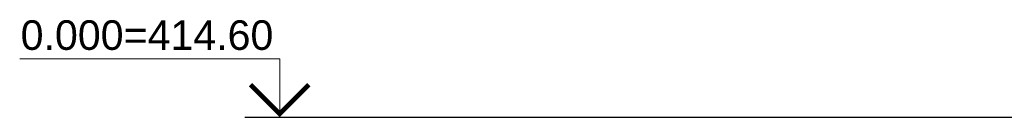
# Model space of a CAD drawing. Header units: millimetres. Extents: x -244621 to 957993, y -212233 to 286163.
# Tile 24 of 47: x 289012 to 456257, y 750 to 17219. Entities that reach past the tile are written whole.
import ezdxf
from ezdxf.enums import TextEntityAlignment as Align

# ---------------------------------------------------------------- set-up
doc = ezdxf.new("R2010")
doc.units = ezdxf.units.MM
doc.layers.get('Defpoints').update_dxf_attribs({"color": 6})
doc.layers.add('S - TEXT', color=7, linetype='Continuous', lineweight=9)
doc.styles.get("Standard").update_dxf_attribs({"font": 'arial.ttf'})

# ---------------------------------------------------------------- blocks, each defined once
blk = doc.blocks.new('*U12')
at = {"color": 0, "linetype": 'ByBlock', "lineweight": -2}
blk.add_line((-3, 0), (-12.928, 0), dxfattribs=at)
blk.add_lwpolyline([(-9.928, 0), (-9.928, 5), (-32.281, 5)], dxfattribs=at)
at = {"color": 0, "linetype": 'ByBlock', "lineweight": -2, "const_width": 0.4}
blk.add_lwpolyline([(-7.428, 2.783), (-9.928, 0.283), (-12.428, 2.783)], dxfattribs=at)
at = {"color": 0, "linetype": 'ByBlock', "lineweight": -2, "oblique": 15}
for tag, p in [('ОТМЕТКА', (-21.307, 7.024)), ('НТЕКСТ', (-21.178, 2.5))]:
    blk.add_attdef(tag, text='', height=3, dxfattribs=at).set_placement(p, align=Align.MIDDLE_CENTER)

msp = doc.modelspace()

# ---------------------------------------------------------------- linework, layer by layer
at = {"layer": 'Defpoints'}
msp.add_lwpolyline([(327252.1, 750), (957993, 750)], dxfattribs=at)

# ---------------------------------------------------------------- block references
at = {"layer": 'S - TEXT'}
ref = msp.add_blockref('*U12', (352798.7, 750), dxfattribs=dict(at, xscale=1976, yscale=1976, zscale=1976))
ref.add_attrib('ОТМЕТКА', '0.000=414.60', dxfattribs={"layer": '0', "color": 0, "linetype": 'ByBlock', "lineweight": -2, "height": 5000}).set_placement((310636.1, 14630), align=Align.MIDDLE_CENTER)

doc.saveas('drawing.dxf')
